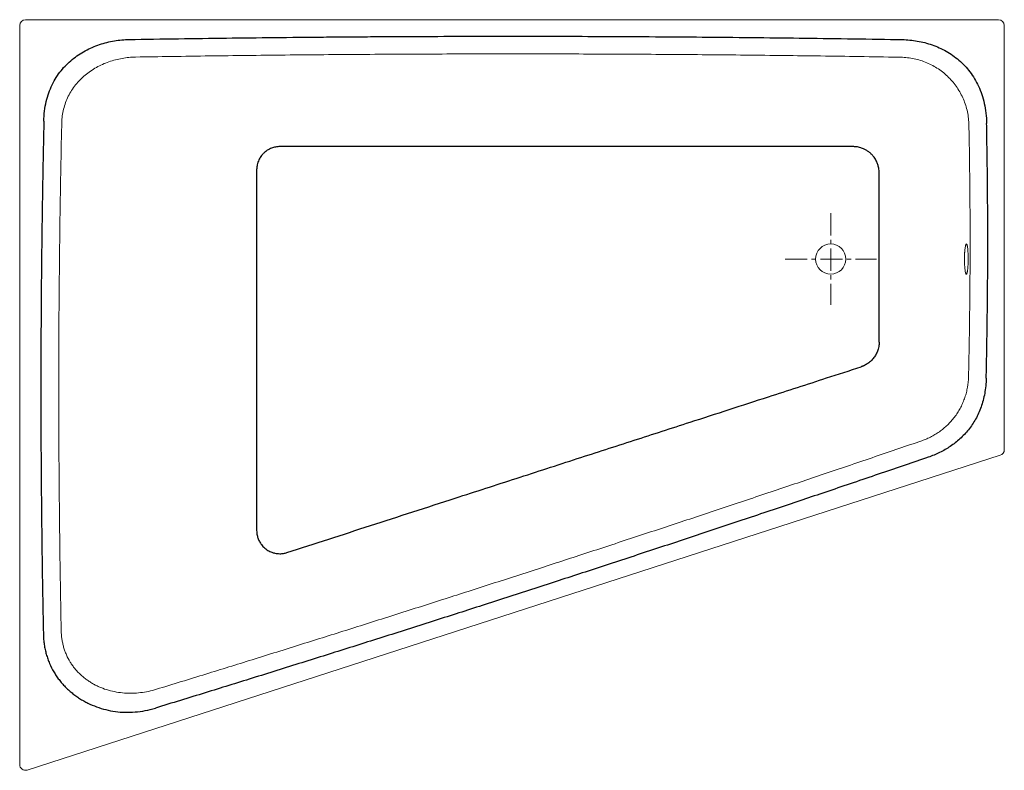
# Model space of a CAD drawing. Header units: millimetres. Extents: x 26627 to 28326, y 4038 to 5333.
import ezdxf

# ---------------------------------------------------------------- set-up
doc = ezdxf.new("R2010")
doc.units = ezdxf.units.MM
doc.header["$LTSCALE"] = 4
doc.header["$MEASUREMENT"] = 0
doc.linetypes.add('MITTE', pattern=[50.8, 31.75, -6.35, 6.35, -6.35])
doc.layers.get('0').update_dxf_attribs({"lineweight": 20})
doc.layers.add('Kontur 2', color=8, linetype='Continuous', lineweight=25)
doc.layers.add('mittellinien_aktuell', color=7, linetype='MITTE', lineweight=9)

msp = doc.modelspace()

# ---------------------------------------------------------------- linework, layer by layer
for p, q in [((26627.4, 4047.8), (26627.4, 5322.9)), ((26637.4, 5332.9), (28316.4, 5332.9)), ((28326.4, 5322.9), (28326.4, 4591)), ((28319.5, 4581.5), (26640.5, 4038.3))]:
    msp.add_line(p, q)
msp.add_circle((28026.9, 4919.9), 26)
for centre, start, end in [((26637.4, 5322.9), 90, 180), ((28316.4, 5322.9), 0, 90), ((28316.4, 4591), 287.9279, 0), ((26637.4, 4047.8), 180, 287.9279)]:
    msp.add_arc(centre, 10, start, end)
for points in [[(26827.5, 5268.4), (26823.5, 5268.3), (26815.7, 5267.9), (26804, 5266.3), (26792.5, 5263.8), (26781.1, 5260.3), (26770.2, 5256), (26759.8, 5250.7), (26749.7, 5244.4), (26740.3, 5237.3), (26731.7, 5229.4), (26723.8, 5220.5), (26716.9, 5210.9), (26711.1, 5200.8), (26706.4, 5189.9), (26702.9, 5178.6), (26700.7, 5167.1), (26700.1, 5159.3), (26700, 5155.3)], [(28265.4, 5151.1), (28265.3, 5155), (28264.8, 5162.6), (28262.9, 5174), (28259.9, 5185.1), (28256, 5195.8), (28251, 5206), (28245, 5215.9), (28238.2, 5225), (28230.5, 5233.4), (28222, 5241.2), (28212.7, 5248), (28203, 5253.9), (28192.7, 5258.8), (28181.8, 5262.8), (28170.8, 5265.7), (28159.6, 5267.5), (28151.9, 5268), (28148.1, 5268.1)], [(26700, 5155.3), (26699.6, 5137.3), (26698.8, 5101.2), (26697.8, 5045.8), (26696.9, 4990.1), (26696.2, 4935.8), (26695.7, 4882.1), (26695.2, 4826.7), (26694.9, 4771.1), (26694.8, 4716.3), (26694.8, 4662.8), (26695, 4607.7), (26695.3, 4552), (26695.8, 4496.9), (26696.4, 4443.5), (26697.1, 4388.6), (26698, 4332.9), (26698.7, 4296.1), (26699.1, 4278)]]:
    msp.add_open_spline(points, degree=3)
for points, knots in [([(26827.5, 5268.4), (26847.5, 5268.7), (26890.7, 5269.4), (26956.5, 5270.4), (27038.3, 5271.4), (27132.6, 5272.4), (27234.8, 5273.1), (27329.1, 5273.6), (27410.8, 5273.8), (27478.4, 5273.9), (27546, 5273.8), (27627.8, 5273.6), (27722.1, 5273.1), (27824.3, 5272.4), (27918.6, 5271.4), (28000.3, 5270.4), (28067.9, 5269.4), (28117.7, 5268.6), (28143.6, 5268.1), (28148.1, 5268.1)], [0.0865926, 0.0865926, 0.0865926, 0.0865926, 0.125, 0.1666667, 0.2083333, 0.2916667, 0.3333333, 0.4166667, 0.4583333, 0.5, 0.5416667, 0.5833333, 0.6666667, 0.7083333, 0.7916667, 0.8333333, 0.875, 0.9166667, 0.9255423, 0.9255423, 0.9255423, 0.9255423]), ([(28265.4, 5151.1), (28265.5, 5143), (28266.1, 5111.5), (28266.9, 5055.9), (28267.3, 4996.6), (28267.4, 4949.9), (28267.3, 4903.2), (28266.9, 4843.9), (28266, 4777.5), (28265.1, 4735.4), (28264.7, 4716.6)], [0.1837279, 0.1837279, 0.1837279, 0.1837279, 0.2222222, 0.3333333, 0.4444444, 0.5, 0.5555556, 0.6666667, 0.7777778, 0.8672224, 0.8672224, 0.8672224, 0.8672224]), ([(28260.9, 4893.9), (28260.7, 4893.9), (28260.5, 4894), (28260.1, 4894.5), (28260, 4894.7), (28259.8, 4895.2), (28259.7, 4895.5), (28259.4, 4896.5), (28259.3, 4897.3), (28259, 4898.7), (28258.9, 4899.2), (28258.7, 4900.3), (28258.7, 4900.8), (28258.4, 4902.6), (28258.3, 4903.9), (28258.1, 4906.1), (28258.1, 4906.8), (28258, 4908.3), (28257.9, 4909.8), (28257.8, 4911.4), (28257.8, 4912.7), (28257.7, 4913.1), (28257.7, 4913.9), (28257.7, 4914.3), (28257.7, 4916.4), (28257.6, 4918.1), (28257.6, 4920.7), (28257.7, 4921.5), (28257.7, 4922.8), (28257.7, 4923.2), (28257.7, 4924.1), (28257.7, 4924.5), (28257.8, 4926.6), (28257.8, 4928.2), (28258, 4930.2), (28258, 4930.6), (28258, 4931.4), (28258.1, 4931.8), (28258.1, 4932.9), (28258.2, 4933.6), (28258.4, 4935.7), (28258.5, 4937), (28258.9, 4939.5), (28259, 4940.5), (28259.3, 4942), (28259.4, 4942.4), (28259.6, 4943.2), (28259.7, 4943.6), (28260, 4944.5), (28260.2, 4945), (28260.5, 4945.5), (28260.6, 4945.6), (28260.8, 4945.8), (28260.9, 4945.9), (28261.2, 4945.9), (28261.5, 4945.7), (28261.8, 4945.2), (28261.9, 4945), (28262.1, 4944.5), (28262.3, 4943.9), (28262.4, 4943.2), (28262.6, 4942.6), (28262.6, 4942.4), (28262.7, 4942), (28262.7, 4941.7), (28263, 4940.6), (28263.1, 4939.5), (28263.3, 4937.7), (28263.4, 4937.1), (28263.5, 4936.1), (28263.5, 4935.7), (28263.6, 4935.1), (28263.6, 4934.7), (28263.7, 4932.9), (28263.8, 4931.4), (28263.9, 4929.5), (28263.9, 4929.1), (28264, 4928.3), (28264, 4927.9), (28264, 4926.6), (28264.1, 4925.8), (28264.1, 4923.3), (28264.1, 4921.6), (28264.1, 4919.5), (28264.1, 4919), (28264.1, 4918.2), (28264.1, 4917.7), (28264.1, 4916.5), (28264.1, 4915.6), (28264, 4914), (28264, 4913.1), (28263.9, 4911.5), (28263.9, 4910.7), (28263.8, 4908.3), (28263.7, 4906.8), (28263.5, 4904.7), (28263.4, 4904), (28263.3, 4902.7), (28263.2, 4902.1), (28263, 4900.3), (28262.8, 4899.2), (28262.6, 4897.8), (28262.5, 4897.3), (28262.3, 4896.5), (28262.2, 4896.2), (28262, 4895.5), (28261.9, 4895.2), (28261.7, 4894.7), (28261.6, 4894.5), (28261.3, 4894), (28261.1, 4893.9), (28260.9, 4893.9)], [0, 0, 0, 0, 0.03125, 0.03125, 0.046875, 0.046875, 0.0625, 0.0625, 0.09375, 0.09375, 0.109375, 0.109375, 0.125, 0.125, 0.15625, 0.15625, 0.171875, 0.171875, 0.1875, 0.203125, 0.203125, 0.210937, 0.210937, 0.21875, 0.21875, 0.25, 0.25, 0.265625, 0.265625, 0.273437, 0.273437, 0.28125, 0.28125, 0.3125, 0.3125, 0.320312, 0.320312, 0.328125, 0.328125, 0.34375, 0.34375, 0.375, 0.375, 0.40625, 0.40625, 0.421875, 0.421875, 0.4375, 0.4375, 0.46875, 0.46875, 0.484375, 0.484375, 0.5, 0.5, 0.53125, 0.53125, 0.546875, 0.546875, 0.5625, 0.578125, 0.578125, 0.585937, 0.585937, 0.59375, 0.59375, 0.625, 0.625, 0.640625, 0.640625, 0.648437, 0.648437, 0.65625, 0.65625, 0.6875, 0.6875, 0.695312, 0.695312, 0.703125, 0.703125, 0.71875, 0.71875, 0.75, 0.75, 0.757812, 0.757812, 0.765625, 0.765625, 0.78125, 0.78125, 0.796875, 0.796875, 0.8125, 0.8125, 0.84375, 0.84375, 0.859375, 0.859375, 0.875, 0.875, 0.90625, 0.90625, 0.921875, 0.921875, 0.9375, 0.9375, 0.953125, 0.953125, 0.96875, 0.96875, 1, 1, 1, 1]), ([(28184.1, 4606.4), (28187, 4607.4), (28192.6, 4609.6), (28200.9, 4613.5), (28208.8, 4618.1), (28216.3, 4623.2), (28223.4, 4628.9), (28230, 4635), (28236.2, 4641.7), (28241.9, 4648.9), (28246.9, 4656.4), (28251.4, 4664.2), (28255.2, 4672.4), (28258.5, 4681), (28261.1, 4689.7), (28263.6, 4701.5), (28264.5, 4710.5), (28264.7, 4716.6)], [0, 0, 0, 0, 0.0625, 0.125, 0.1875, 0.25, 0.3125, 0.375, 0.4375, 0.5, 0.5625, 0.625, 0.6875, 0.75, 0.8125, 0.875, 1, 1, 1, 1]), ([(26863.4, 4177.6), (26891.8, 4186.3), (26950.3, 4204.3), (27026.6, 4228), (27115.5, 4255.7), (27194.6, 4280.6), (27277.7, 4307), (27349.3, 4329.8), (27401.1, 4346.4), (27442.4, 4359.8), (27484.9, 4373.5), (27528.2, 4387.5), (27567.8, 4400.4), (27620.2, 4417.5), (27692.8, 4441.3), (27773.7, 4468), (27854.1, 4494.8), (27941.2, 4524), (28017, 4549.5), (28105.3, 4579.5), (28157.7, 4597.4), (28184.1, 4606.4)], [0, 0, 0, 0, 0.0625, 0.125, 0.1875, 0.25, 0.3125, 0.375, 0.40625, 0.4375, 0.46875, 0.5, 0.53125, 0.5625, 0.625, 0.6875, 0.75, 0.8125, 0.875, 0.9375, 1, 1, 1, 1]), ([(26699.1, 4278), (26699.1, 4275.6), (26699.4, 4270.9), (26700.2, 4263.9), (26701.5, 4257.1), (26703.2, 4250.3), (26705.3, 4243.6), (26708.9, 4234.8), (26713.2, 4226.5), (26718.4, 4218.8), (26722.6, 4213.2), (26727.3, 4207.9), (26732.2, 4202.9), (26737.5, 4198.3), (26743, 4194), (26748.7, 4190.1), (26754.7, 4186.5), (26761, 4183.3), (26769.6, 4179.5), (26780.6, 4175.7), (26794.2, 4172.6), (26808, 4170.9), (26822.2, 4170.5), (26836.1, 4171.6), (26849.9, 4173.8), (26858.9, 4176.2), (26863.4, 4177.6)], [0, 0, 0, 0, 0.03125, 0.0625, 0.09375, 0.125, 0.15625, 0.1875, 0.25, 0.28125, 0.3125, 0.34375, 0.375, 0.40625, 0.4375, 0.46875, 0.5, 0.53125, 0.5625, 0.625, 0.6875, 0.75, 0.8125, 0.875, 0.9375, 1, 1, 1, 1])]:
    msp.add_open_spline(points, degree=3, knots=knots)
at = {"layer": 'Kontur 2'}
for points, knots in [([(26816.5, 5298.7), (26843.8, 5299.2), (26902.3, 5300.1), (26984.2, 5301.2), (27065.4, 5302.2), (27138.9, 5302.9), (27192, 5303.3), (27232, 5303.6), (27275.2, 5303.8), (27333.2, 5304.1), (27398.3, 5304.3), (27484.2, 5304.4), (27568.1, 5304.3), (27647.6, 5304), (27737, 5303.5), (27813.2, 5302.9), (27902.8, 5302.1), (27982, 5301.1), (28066, 5299.9), (28123.6, 5299), (28150.5, 5298.5)], [0, 0, 0, 0, 0.0625, 0.125, 0.1875, 0.25, 0.28125, 0.3125, 0.34375, 0.375, 0.4375, 0.5, 0.5625, 0.625, 0.6875, 0.75, 0.8125, 0.875, 0.9375, 1, 1, 1, 1]), ([(26669.1, 5157.5), (26669, 5153), (26668.8, 5144), (26668.5, 5130.4), (26668.2, 5116.8), (26668, 5103), (26667.7, 5089.2), (26667.4, 5075.2), (26667.2, 5061.1), (26666.8, 5042.4), (26666.5, 5019), (26666, 4991.2), (26665.6, 4963.6), (26665.2, 4927.1), (26664.7, 4881.3), (26664.3, 4826), (26664, 4770.3), (26663.9, 4712.5), (26663.9, 4657.5), (26664.1, 4602.2), (26664.4, 4549.2), (26664.9, 4494), (26665.5, 4439), (26666.1, 4393.1), (26666.7, 4356), (26667.2, 4328), (26667.7, 4300.2), (26668.1, 4281.7), (26668.3, 4272.5)], [0, 0, 0, 0, 0.015201, 0.030516, 0.045946, 0.06149, 0.077149, 0.092921, 0.108809, 0.12481, 0.156534, 0.187981, 0.219307, 0.250081, 0.311494, 0.374557, 0.437776, 0.500081, 0.570488, 0.62431, 0.687554, 0.750057, 0.811565, 0.874073, 0.90566, 0.937306, 0.968969, 1, 1, 1, 1]), ([(28295.2, 4714.5), (28295.3, 4717.6), (28295.4, 4723.6), (28295.6, 4732.7), (28295.8, 4741.8), (28296, 4750.9), (28296.1, 4760), (28296.4, 4775.1), (28296.8, 4796.5), (28297.1, 4824), (28297.4, 4851.6), (28297.7, 4879.2), (28297.8, 4906.7), (28297.9, 4934.1), (28297.9, 4961.4), (28297.9, 4988.7), (28297.7, 5016.1), (28297.5, 5040.6), (28297.3, 5062.2), (28297.1, 5080.6), (28296.8, 5099), (28296.5, 5117.3), (28296.2, 5135.5), (28296, 5147.6), (28295.9, 5153.6)], [0, 0, 0, 0, 0.020695, 0.041392, 0.062092, 0.082795, 0.1035, 0.124207, 0.186542, 0.249432, 0.312319, 0.375163, 0.437955, 0.500069, 0.562181, 0.624558, 0.68676, 0.749547, 0.791819, 0.833879, 0.875727, 0.917363, 0.958787, 1, 1, 1, 1]), ([(27076.3, 5113.9), (27073.8, 5113.9), (27071.4, 5113.6), (27066.6, 5112.7), (27064.3, 5112.1), (27060.7, 5110.7), (27059.4, 5110.2), (27057, 5108.9), (27055.8, 5108.2), (27052.7, 5106.3), (27051, 5104.9), (27048.2, 5102.4), (27047.1, 5101.3), (27045.2, 5099), (27044.2, 5097.8), (27042.2, 5094.8), (27041.1, 5092.9), (27039.5, 5089.6), (27039, 5088.3), (27038, 5085.5), (27037.6, 5084), (27036.8, 5080.3), (27036.5, 5078.1), (27036.3, 5075.1), (27036.3, 5074.5), (27036.3, 5073.9)], [0, 0, 0, 0, 0.116353, 0.116353, 0.232705, 0.232705, 0.298587, 0.298587, 0.364468, 0.364468, 0.471612, 0.471612, 0.543377, 0.543377, 0.615142, 0.615142, 0.718372, 0.718372, 0.789311, 0.789311, 0.860249, 0.860249, 0.969829, 0.969829, 1, 1, 1, 1]), ([(28065.4, 5113.9), (28050.4, 5113.9), (28035.3, 5113.9), (28007.5, 5113.9), (27994.8, 5113.9), (27969.4, 5113.9), (27956.7, 5113.9), (27922.8, 5113.9), (27901.7, 5113.9), (27853.8, 5113.9), (27827, 5113.9), (27785.3, 5113.9), (27770.4, 5113.9), (27740.7, 5113.9), (27726, 5113.9), (27700.2, 5113.9), (27689.1, 5113.9), (27667, 5113.9), (27656, 5113.9), (27622.8, 5113.9), (27600.7, 5113.9), (27565.3, 5113.9), (27552.1, 5113.9), (27527, 5113.9), (27515.2, 5113.9), (27491.6, 5113.9), (27479.8, 5113.9), (27444.4, 5113.9), (27420.8, 5113.9), (27373.6, 5113.9), (27350.1, 5113.9), (27295.4, 5113.9), (27264.4, 5113.9), (27218.5, 5113.9), (27203.7, 5113.9), (27174.1, 5113.9), (27159.3, 5113.9), (27121.7, 5113.9), (27099, 5113.9), (27076.3, 5113.9)], [0, 0, 0, 0, 0.045718, 0.045718, 0.084214, 0.084214, 0.12271, 0.12271, 0.186877, 0.186877, 0.267906, 0.267906, 0.313297, 0.313297, 0.357917, 0.357917, 0.39144, 0.39144, 0.424964, 0.424964, 0.49201, 0.49201, 0.532166, 0.532166, 0.567959, 0.567959, 0.603752, 0.603752, 0.675338, 0.675338, 0.746925, 0.746925, 0.841104, 0.841104, 0.88607, 0.88607, 0.931036, 0.931036, 1, 1, 1, 1]), ([(28110.4, 5068.9), (28110.4, 5071.6), (28110.2, 5074.3), (28109.3, 5079), (28108.8, 5081), (28107.6, 5084.9), (28106.8, 5086.8), (28105.3, 5089.9), (28104.6, 5091.1), (28103.2, 5093.4), (28102.5, 5094.5), (28100.5, 5097.2), (28099.2, 5098.7), (28096.6, 5101.4), (28095.2, 5102.6), (28092.4, 5104.9), (28090.9, 5106), (28087.9, 5107.9), (28086.3, 5108.8), (28082.7, 5110.5), (28080.7, 5111.3), (28077.3, 5112.3), (28076, 5112.6), (28073.5, 5113.2), (28072.4, 5113.3), (28070.1, 5113.6), (28068.9, 5113.7), (28067, 5113.8), (28066.2, 5113.9), (28065.4, 5113.9)], [0, 0, 0, 0, 0.113755, 0.113755, 0.201558, 0.201558, 0.289362, 0.289362, 0.346654, 0.346654, 0.403946, 0.403946, 0.488182, 0.488182, 0.565227, 0.565227, 0.642272, 0.642272, 0.719317, 0.719317, 0.810409, 0.810409, 0.86843, 0.86843, 0.917927, 0.917927, 0.967424, 0.967424, 1, 1, 1, 1]), ([(27036.3, 5073.9), (27036.3, 5028.6), (27036.3, 4983.3), (27036.3, 4920.3), (27036.3, 4902.7), (27036.3, 4867.5), (27036.3, 4849.9), (27036.3, 4818.2), (27036.3, 4804.2), (27036.3, 4776.8), (27036.3, 4763.4), (27036.3, 4736.7), (27036.3, 4723.3), (27036.3, 4683.1), (27036.3, 4656.3), (27036.3, 4617.5), (27036.3, 4605.5), (27036.3, 4581.4), (27036.3, 4569.4), (27036.3, 4533.3), (27036.3, 4509.3), (27036.3, 4474), (27036.3, 4462.7), (27036.3, 4451.5)], [0, 0, 0, 0, 0.218392, 0.218392, 0.30331, 0.30331, 0.388228, 0.388228, 0.455735, 0.455735, 0.520281, 0.520281, 0.584827, 0.584827, 0.71392, 0.71392, 0.771878, 0.771878, 0.829836, 0.829836, 0.945753, 0.945753, 1, 1, 1, 1]), ([(28110.4, 4992.7), (28110.4, 4995.3), (28110.4, 4997.8), (28110.4, 5003.7), (28110.4, 5007), (28110.4, 5014.5), (28110.4, 5018.8), (28110.4, 5026.1), (28110.4, 5029.3), (28110.4, 5038.6), (28110.4, 5044.7), (28110.4, 5056.9), (28110.4, 5062.9), (28110.4, 5068.9)], [0.7457711, 0.7457711, 0.7457711, 0.7457711, 0.7708726, 0.7708726, 0.8030937, 0.8030937, 0.8452871, 0.8452871, 0.8767104, 0.8767104, 0.9390335, 0.9390335, 1, 1, 1, 1]), ([(28110.4, 4847), (28110.4, 4849.7), (28110.4, 4852.3), (28110.4, 4860.4), (28110.4, 4865.9), (28110.4, 4873.9), (28110.4, 4876.4), (28110.4, 4880.5), (28110.4, 4882.1), (28110.4, 4885.3), (28110.4, 4886.9), (28110.4, 4891.8), (28110.4, 4895.1), (28110.4, 4904.9), (28110.4, 4911.6), (28110.4, 4924.5), (28110.4, 4930.8), (28110.4, 4940.2), (28110.4, 4943.3), (28110.4, 4948.7), (28110.4, 4951.1), (28110.4, 4955.6), (28110.4, 4957.7), (28110.4, 4962), (28110.4, 4964.2), (28110.4, 4970.6), (28110.4, 4974.9), (28110.4, 4983.7), (28110.4, 4988.2), (28110.4, 4992.7)], [0.2839296, 0.2839296, 0.2839296, 0.2839296, 0.3112661, 0.3112661, 0.3659393, 0.3659393, 0.3902013, 0.3902013, 0.4056878, 0.4056878, 0.4211743, 0.4211743, 0.4521474, 0.4521474, 0.5140936, 0.5140936, 0.5720923, 0.5720923, 0.6006289, 0.6006289, 0.6222686, 0.6222686, 0.6422933, 0.6422933, 0.6623181, 0.6623181, 0.7023675, 0.7023675, 0.7457711, 0.7457711, 0.7457711, 0.7457711]), ([(28110.4, 4776.7), (28110.4, 4778.4), (28110.4, 4780.1), (28110.4, 4785.3), (28110.4, 4788.7), (28110.4, 4794.3), (28110.4, 4796.6), (28110.4, 4801.1), (28110.4, 4803.4), (28110.4, 4807.3), (28110.4, 4808.9), (28110.4, 4812), (28110.4, 4813.6), (28110.4, 4818.5), (28110.4, 4821.7), (28110.4, 4825.9), (28110.4, 4826.8), (28110.4, 4829.4), (28110.4, 4831.1), (28110.4, 4836.3), (28110.4, 4839.9), (28110.4, 4844.8), (28110.4, 4845.9), (28110.4, 4847)], [0, 0, 0, 0, 0.022091, 0.022091, 0.0662729, 0.0662729, 0.0952168, 0.0952168, 0.1241608, 0.1241608, 0.1438091, 0.1438091, 0.1634574, 0.1634574, 0.202754, 0.202754, 0.212682, 0.212682, 0.2325381, 0.2325381, 0.2722504, 0.2722504, 0.2839296, 0.2839296, 0.2839296, 0.2839296]), ([(28110.4, 4776.7), (28110.4, 4776.6), (28110.4, 4776.4), (28110.4, 4776.1), (28110.4, 4775.9), (28110.4, 4775.5), (28110.4, 4775.3), (28110.4, 4774.7), (28110.4, 4774.3), (28110.3, 4773.5), (28110.3, 4773.1), (28110.2, 4772.2), (28110.2, 4771.8), (28110, 4770.6), (28109.9, 4769.8), (28109.5, 4767.3), (28109.1, 4765.7), (28108.3, 4763), (28107.9, 4761.9), (28107.1, 4759.6), (28106.6, 4758.5), (28105.6, 4756.4), (28105, 4755.3), (28103.8, 4753.2), (28103.2, 4752.2), (28101.8, 4750.2), (28101.1, 4749.3), (28099.6, 4747.4), (28098.8, 4746.5), (28097.1, 4744.8), (28096.3, 4744), (28094.5, 4742.4), (28093.6, 4741.6), (28091.7, 4740.2), (28090.7, 4739.5), (28088.7, 4738.2), (28087.8, 4737.7), (28085.8, 4736.6), (28084.8, 4736.1), (28083.4, 4735.5), (28083, 4735.3), (28082.3, 4735), (28082.1, 4734.9), (28081.6, 4734.7), (28081.3, 4734.6), (28080.8, 4734.5), (28080.7, 4734.4), (28080.3, 4734.3), (28080.2, 4734.2), (28079.8, 4734.1), (28079.6, 4734), (28079.4, 4734)], [0, 0, 0, 0, 0.009489, 0.009489, 0.019394, 0.019394, 0.029298, 0.029298, 0.051081, 0.051081, 0.072863, 0.072863, 0.094646, 0.094646, 0.138211, 0.138211, 0.225341, 0.225341, 0.288841, 0.288841, 0.352341, 0.352341, 0.415841, 0.415841, 0.479341, 0.479341, 0.542841, 0.542841, 0.606341, 0.606341, 0.669841, 0.669841, 0.733342, 0.733342, 0.796842, 0.796842, 0.856449, 0.856449, 0.916057, 0.916057, 0.93793, 0.93793, 0.952993, 0.952993, 0.968057, 0.968057, 0.976709, 0.976709, 0.985361, 0.985361, 1, 1, 1, 1]), ([(27088.6, 4413.4), (27136.6, 4428.9), (27184.6, 4444.5), (27281.4, 4475.8), (27330.3, 4491.6), (27414.2, 4518.8), (27449.3, 4530.1), (27519.4, 4552.8), (27554.5, 4564.2), (27622.3, 4586.1), (27654.9, 4596.6), (27719.7, 4617.6), (27751.9, 4628), (27806.7, 4645.7), (27829.2, 4653), (27874.3, 4667.6), (27896.9, 4674.9), (27936.2, 4687.6), (27952.9, 4693), (27986.3, 4703.9), (28003.1, 4709.3), (28039.6, 4721.1), (28059.5, 4727.5), (28079.3, 4733.9)], [0, 0, 0, 0, 0.145391, 0.145391, 0.293287, 0.293287, 0.399541, 0.399541, 0.505796, 0.505796, 0.604612, 0.604612, 0.702143, 0.702143, 0.770416, 0.770416, 0.838688, 0.838688, 0.889322, 0.889322, 0.939955, 0.939955, 1, 1, 1, 1]), ([(28295.2, 4714.5), (28295, 4705.3), (28293.6, 4692.1), (28290, 4676), (28286.5, 4664.5), (28282.1, 4653.7), (28277, 4643.6), (28271.2, 4634.1), (28264.7, 4625.3), (28257.6, 4617.2), (28250, 4609.7), (28241.8, 4602.8), (28233.2, 4596.6), (28224.2, 4591), (28214.9, 4586), (28205.2, 4581.7), (28198.6, 4579.2), (28195.3, 4578)], [0, 0, 0, 0, 0.125, 0.1875, 0.25, 0.3125, 0.375, 0.4375, 0.5, 0.5625, 0.625, 0.6875, 0.75, 0.8125, 0.875, 0.9375, 1, 1, 1, 1]), ([(28195.3, 4578), (28168.7, 4568.9), (28115.8, 4550.9), (28026.6, 4520.6), (27950.2, 4494.8), (27861.9, 4465.3), (27781.1, 4438.4), (27699.1, 4411.3), (27625.9, 4387.3), (27573.6, 4370.2), (27532.4, 4356.8), (27489.3, 4342.8), (27446.2, 4328.9), (27405, 4315.6), (27352.6, 4298.8), (27279.2, 4275.4), (27196.9, 4249.4), (27115.5, 4223.8), (27026.9, 4196.1), (26949.6, 4172.1), (26889.9, 4153.8), (26861.5, 4145.1)], [0, 0, 0, 0, 0.0625, 0.125, 0.1875, 0.25, 0.3125, 0.375, 0.4375, 0.46875, 0.5, 0.53125, 0.5625, 0.59375, 0.625, 0.6875, 0.75, 0.8125, 0.875, 0.9375, 1, 1, 1, 1]), ([(27036.3, 4451.5), (27036.3, 4448.8), (27036.6, 4446.1), (27037.6, 4441.3), (27038.2, 4439.2), (27039.7, 4435.1), (27040.7, 4433.1), (27042.9, 4429.3), (27044.2, 4427.5), (27046.6, 4424.7), (27047.6, 4423.6), (27049.7, 4421.6), (27050.8, 4420.6), (27053.2, 4418.8), (27054.5, 4417.9), (27056.8, 4416.5), (27057.9, 4415.9), (27060.2, 4414.9), (27061.3, 4414.4), (27064.1, 4413.3), (27065.8, 4412.8), (27069, 4412.1), (27070.5, 4411.9), (27073.5, 4411.6), (27075, 4411.5), (27078.6, 4411.5), (27080.7, 4411.7), (27084.8, 4412.3), (27086.7, 4412.8), (27088.6, 4413.4)], [0, 0, 0, 0, 0.10593, 0.10593, 0.193524, 0.193524, 0.281119, 0.281119, 0.368713, 0.368713, 0.427665, 0.427665, 0.486617, 0.486617, 0.547195, 0.547195, 0.596684, 0.596684, 0.646172, 0.646172, 0.715761, 0.715761, 0.775635, 0.775635, 0.83551, 0.83551, 0.920255, 0.920255, 1, 1, 1, 1]), ([(26668.3, 4272.5), (26668.3, 4269.5), (26668.6, 4263.5), (26669.7, 4254.8), (26671.2, 4246.2), (26673.3, 4238), (26675.8, 4230), (26679.8, 4219.7), (26684.8, 4209.9), (26690.5, 4200.8), (26695.2, 4194.2), (26700.3, 4187.9), (26705.8, 4182), (26711.6, 4176.4), (26717.7, 4171.2), (26724.1, 4166.2), (26730.8, 4161.7), (26737.8, 4157.5), (26747.4, 4152.4), (26760, 4147), (26775.9, 4142.2), (26792.4, 4139), (26809.3, 4137.6), (26826.6, 4138.1), (26844, 4140.4), (26855.7, 4143.3), (26861.5, 4145.1)], [0, 0, 0, 0, 0.03125, 0.0625, 0.09375, 0.125, 0.15625, 0.1875, 0.25, 0.28125, 0.3125, 0.34375, 0.375, 0.40625, 0.4375, 0.46875, 0.5, 0.53125, 0.5625, 0.625, 0.6875, 0.75, 0.8125, 0.875, 0.9375, 1, 1, 1, 1])]:
    msp.add_open_spline(points, degree=3, knots=knots, dxfattribs=at)
for points in [[(26669.1, 5157.5), (26669.2, 5163.6), (26670.1, 5175.4), (26673, 5191.8), (26677.5, 5206.9), (26683.3, 5220.8), (26690.4, 5233.5), (26698.6, 5245), (26707.9, 5255.3), (26718, 5264.5), (26728.9, 5272.5), (26740.5, 5279.5), (26752.6, 5285.3), (26765.1, 5290.1), (26777.8, 5293.8), (26790.8, 5296.5), (26803.7, 5298.2), (26812.3, 5298.6), (26816.5, 5298.7)], [(28150.5, 5298.5), (28154.8, 5298.4), (28163.4, 5298), (28176.3, 5296.2), (28189.2, 5293.4), (28201.9, 5289.6), (28214.2, 5284.6), (28226.1, 5278.6), (28237.5, 5271.4), (28248.2, 5263.1), (28258.2, 5253.7), (28267.2, 5243.1), (28275.2, 5231.3), (28282.1, 5218.3), (28287.8, 5204), (28292.1, 5188.6), (28294.9, 5171.8), (28295.7, 5159.8), (28295.9, 5153.6)]]:
    msp.add_open_spline(points, degree=3, dxfattribs=at)
at = {"layer": 'mittellinien_aktuell', "ltscale": 0.3}
for p, q in [((28026.9, 4998.8), (28026.9, 4840.9)), ((27948, 4919.9), (28105.8, 4919.9))]:
    msp.add_line(p, q, dxfattribs=at)

doc.saveas('drawing.dxf')
